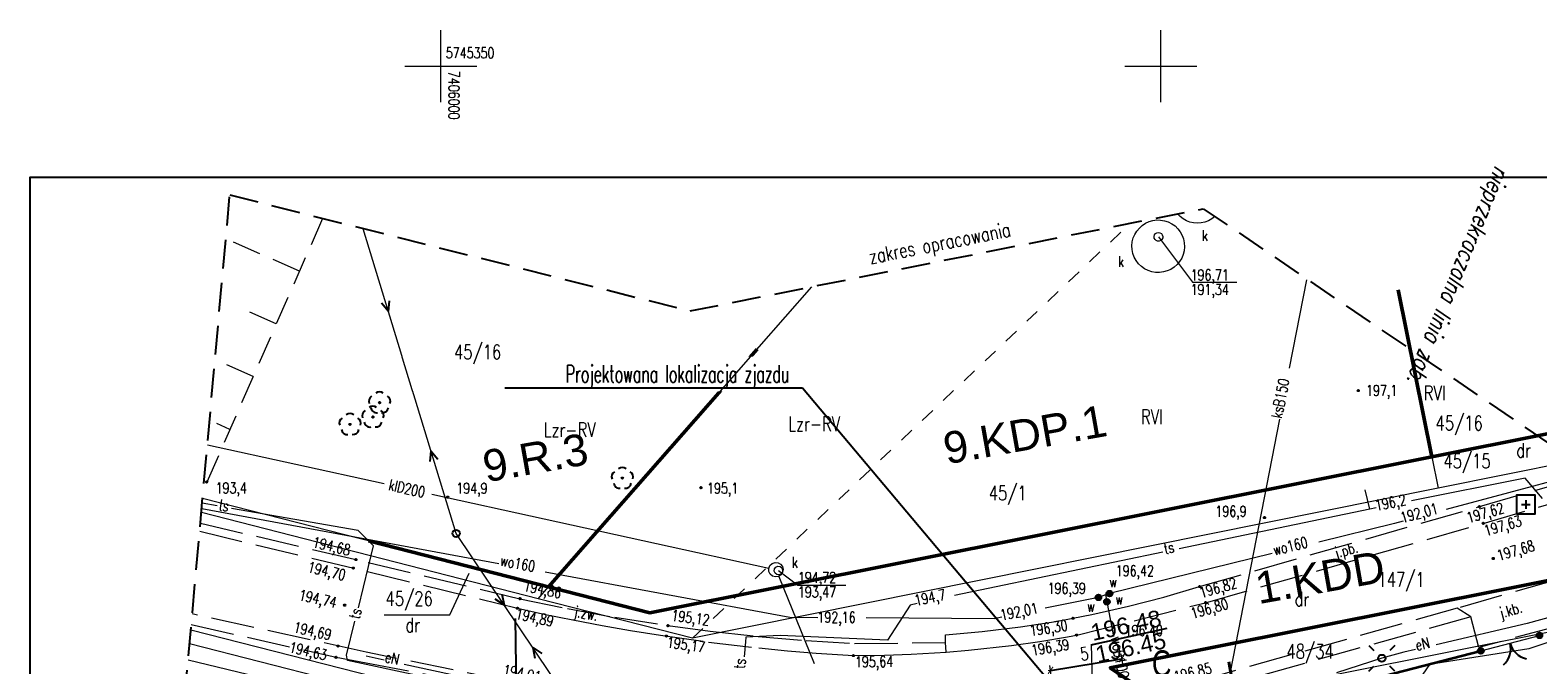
# Model space of a CAD drawing. Header units: centimetres. Extents: x 7405971 to 7406611, y 5745066 to 5745352.
# Tile 11 of 20: x 7405971 to 7406076, y 5745308 to 5745352. Entities that reach past the tile are written whole.
import ezdxf
from ezdxf import colors
from ezdxf.entities.mleader import LeaderData, LeaderLine
from ezdxf.enums import TextEntityAlignment as Align
from ezdxf.math import Vec2, Vec3

# ---------------------------------------------------------------- set-up
doc = ezdxf.new("R2010")
doc.units = ezdxf.units.CM
doc.header["$LTSCALE"] = 2
doc.header["$MEASUREMENT"] = 0
for name, pattern in [('0', [1.5, 1, -0.5]), ('1053', [2, 1.5, -0.5]), ('2', [2, 1.5, -0.5]), ('2217', [2, 1.5, -0.5]), ('2218', [1, 0.5, -0.5]), ('3901', [0]), ('5102', [0]), ('DOT2', [3.175, 0, -3.175])]:
    doc.linetypes.add(name, pattern=pattern)
for name, color, linetype in [('BRAMA', 42, 'Continuous'), ('DRZEWA_LISCIASTE', 202, 'Continuous'), ('DZIALKI', 98, 'Continuous'), ('DZIALKI-OPIS', 98, 'Continuous'), ('ENERGIA', 10, 'Continuous'), ('ENERGIA-OPIS', 10, 'Continuous'), ('GAZ', 50, 'Continuous'), ('JEZDNIA', 7, '1053'), ('JEZDNIA-OPIS', 7, '2'), ('KANALIZACJA', 36, 'Continuous'), ('KANALIZACJA-OPIS', 38, 'Continuous'), ('KONTURY-OPIS', 98, '2217'), ('LATARNIE', 1, 'Continuous'), ('MDCP_nowa', 7, 'Continuous'), ('MPZP', 70, 'Continuous'), ('OSNOWA', 7, 'Continuous'), ('PLOT', 48, '3901'), ('PROJ_RZEDNE', 7, 'Continuous'), ('RZEDNE', 7, 'Continuous'), ('SIATKA', 7, 'Continuous'), ('SIATKA-OPIS', 7, 'Continuous'), ('SKARPA', 201, 'Continuous'), ('SLUPY', 1, 'Continuous'), ('STUDNIA_PODZIEMNA', 28, 'Continuous'), ('STUDZIENKA', 98, 'Continuous'), ('TELEFON', 30, 'Continuous'), ('TELEFON-OPIS', 30, 'Continuous'), ('UZYTKI', 98, '2218'), ('UZYTKI-OPIS', 98, '2218'), ('WASY-ENERGIA', 1, 'Continuous'), ('WLAZ_OKRAGLY', 42, 'Continuous'), ('WODOC-OPIS', 5, 'Continuous'), ('WODOCIAG', 5, 'Continuous'), ('zakres', 7, '0'), ('ZASUWA', 5, 'Continuous')]:
    doc.layers.add(name, color=color, linetype=linetype)
for name, color, linetype, lineweight in [('OPISY', 70, 'Continuous', 18), ('PROJ_RZĘDNE', 7, 'Continuous', 25), ('ZJAZD', 10, 'Continuous', 9)]:
    doc.layers.add(name, color=color, linetype=linetype, lineweight=lineweight)
doc.styles.add('0.9 mm', font='arial.ttf', dxfattribs={"height": 1.45})
doc.styles.add('Arial-Bold', font='arial.ttf', dxfattribs={"width": 0.75})
doc.styles.add('RomanS', font='romans.shx', dxfattribs={"width": 0.75})
doc.styles.add('STYL1', font='SIMPLEX.SHX', dxfattribs={"width": 0.8})
doc.styles.add('STYL_ARIAL', font='simplex', dxfattribs={"width": 0.75, "oblique": 0.1})
doc.dimstyles.new('Mapa500', dxfattribs={"dimtxt": 0.9, "dimasz": 0.007, "dimexe": 0.3, "dimexo": 0, "dimgap": 0.3, "dimtad": 1, "dimrnd": 0.01, "dimzin": 9, "dimtxsty": 'RomanS', "dimblk": 'ZASIECZKA POMOCNICZA', "dimcen": 0.25, "dimclrd": 3, "dimclre": 256, "dimclrt": 256, "dimadec": 0, "dimazin": 2, "dimtp": 5, "dimtfac": 1, "dimtofl": 0, "dimtmove": 0, "dimatfit": 3, "dimfxl": 1, "dimtolj": 1, "dimtzin": 0, "dimlwe": 5, "dimarcsym": 0})

# ---------------------------------------------------------------- blocks, each defined once
blk = doc.blocks.new('*U15')
at = {"color": 250, "linetype": 'ByBlock', "style": 'RomanS', "oblique": 12, "width": 0.75}
blk.add_text('nieprzekraczalna linia zab.', height=1.2, dxfattribs=at).set_placement((-53.93, 18.39), align=Align.MIDDLE_CENTER)
blk = doc.blocks.new('ZASIECZKA POMOCNICZA')
for p, q in [((-22, 0), (22, 0)), ((0, 50), (0, -50))]:
    blk.add_line(p, q)
at = {"const_width": 10}
blk.add_lwpolyline([(-30, -30), (30, 30)], dxfattribs=at)
blk = doc.blocks.new('*D92')
at = {"layer": 'ZJAZD', "color": 3, "lineweight": -2}
blk.add_line((7406042.35, 5745308.04), (7406047.27, 5745308.85), dxfattribs=at)
at = {"layer": 'ZJAZD', "linetype": 'DOT2', "lineweight": 5}
for p, q in [((7406047.89, 5745305.12), (7406047.23, 5745309.15)), ((7406042.96, 5745304.31), (7406042.3, 5745308.34))]:
    blk.add_line(p, q, dxfattribs=at)
at = {"layer": 'ZJAZD', "color": 3, "lineweight": -2, "xscale": 0.006999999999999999, "yscale": 0.006999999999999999, "zscale": 0.006999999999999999}
for p, rotation in [((7406047.28, 5745308.85), 9.33175545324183), ((7406042.34, 5745308.04), 189.3317554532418)]:
    blk.add_blockref('ZASIECZKA POMOCNICZA', p, dxfattribs=dict(at, rotation=rotation))
at = {"layer": 'ZJAZD', "insert": (7406044.69, 5745309.19), "char_height": 0.9, "attachment_point": 5, "rotation": 9.3318, "style": 'RomanS', "bg_fill": 3, "box_fill_scale": 1.25, "bg_fill_color": 256, "bg_fill_true_color": 13158600, "bg_fill_transparency": 0}
blk.add_mtext('\\A1;5', dxfattribs=at)
blk = doc.blocks.new('OTOB')
at = {"color": 0}
for centre, start, end in [((-1.5, 0), 0, 63.2606), ((1.5, 0), 116.7394, 180)]:
    blk.add_arc(centre, 1.5, start, end, dxfattribs=at)
blk = doc.blocks.new('KOGR')
at = {"color": 0}
for radius in [0.2, 0.18, 0.16, 0.14, 0.12, 0.1, 0.08, 0.06, 0.04, 0.02]:
    blk.add_circle((0, 0), radius, dxfattribs=at)
blk = doc.blocks.new('OTZL')
at = {"color": 0}
blk.add_circle((0, 0), 0.05, dxfattribs=at)
for centre, radius, start, end in [((-0.35, 0.1), 0.4, 119.84816, 203.51949), ((0, 0.35), 0.4, 50.114, 129.886), ((0.35, 0.1), 0.4, 336.88451, 60.15184), ((-0.2, -0.3), 0.4, 187.477, 278.47884), ((0.2, -0.275), 0.425, 262.64593, 349.62892)]:
    blk.add_arc(centre, radius, start, end, dxfattribs=at)
blk = doc.blocks.new('SUPP')
at = {"color": 0}
blk.add_circle((0, 0), 0.25, dxfattribs=at)
blk = doc.blocks.new('SUEO')
at = {"color": 0}
for p, q in [((-0.9, 0.9), (-0.55, 0.55)), ((0.9, 0.9), (0.55, 0.55)), ((-0.9, -0.9), (-0.55, -0.55)), ((0.9, -0.9), (0.55, -0.55))]:
    blk.add_line(p, q, dxfattribs=at)
blk.add_circle((0, 0), 0.25, dxfattribs=at)
blk = doc.blocks.new('SUWW')
at = {"color": 0}
for radius in [0.2, 0.18, 0.16, 0.14, 0.12, 0.1, 0.08, 0.06, 0.04, 0.02]:
    blk.add_circle((0, 0), radius, dxfattribs=at)
blk = doc.blocks.new('OTRS')
at = {"color": 0}
blk.add_circle((0, 0), 0.05, dxfattribs=at)
blk = doc.blocks.new('OSSP')
at = {"color": 0}
for p, q in [((-0.3, 0), (0.3, 0)), ((0, 0.3), (0, -0.3))]:
    blk.add_line(p, q, dxfattribs=at)
blk.add_lwpolyline([(-0.65, -0.65), (0.65, -0.65), (0.65, 0.65), (-0.65, 0.65)], close=True, dxfattribs=at)
blk = doc.blocks.new('SURS')
at = {"color": 0}
blk.add_circle((0, 0), 0.05, dxfattribs=at)
blk = doc.blocks.new('A$7E8815FB1995')
at = {"layer": 'BRAMA', "color": 7, "lineweight": 18}
blk.add_line((-27.78, 9.39), (-23.71, 10.47), dxfattribs=at)
at = {"layer": 'DZIALKI', "color": 7, "lineweight": 18}
for p, q in [((-92.51, 13.84), (-74.23, 34.68)), ((-32.69, 30.34), (-31.19, 22.87)), ((-31.19, 22.87), (-23.84, 24.33)), ((-31.19, 22.87), (-30.75, 20.69)), ((-21.28, 22.6), (-30.75, 20.69)), ((-92.51, 13.84), (-116.54, 19.97)), ((-30.75, 20.69), (-82.53, 10.27)), ((-93.23, 13.02), (-116.62, 19.01)), ((-12.23, 16.45), (-53.51, 8.22)), ((-93.23, 13.02), (-92.51, 13.84)), ((-49.46, 5.46), (-8.17, 13.69)), ((-82.53, 10.27), (-93.23, 13.02)), ((-117.35, 10.85), (-87.9, 3.37)), ((-87.99, 2.37), (-117.44, 9.88))]:
    blk.add_line(p, q, dxfattribs=at)
at = {"layer": 'DZIALKI-OPIS', "color": 7, "lineweight": 18}
for p, q in [((-99.36, 11.91), (-98.02, 14.79)), ((-103.92, 11.91), (-99.36, 11.91))]:
    blk.add_line(p, q, dxfattribs=at)
at = {"layer": 'ENERGIA', "color": 1, "lineweight": 18}
for p, q in [((-14.15, 14.21), (-24.55, 11.29)), ((-12.34, 13.62), (-24.44, 9.54)), ((-24.55, 11.29), (-30.89, 9.82)), ((-32.31, 9.49), (-33.13, 9.3)), ((-24.44, 9.54), (-31.34, 8.44)), ((-103.92, 8.75), (-105.17, 9.02)), ((-96.43, 7.14), (-102.55, 8.46)), ((-34.65, 8.88), (-37.81, 7.86)), ((-33.13, 9.3), (-34.65, 8.88)), ((-31.34, 8.44), (-34.51, 3.91))]:
    blk.add_line(p, q, dxfattribs=at)
at = {"layer": 'GAZ', "color": 56, "lineweight": 18}
blk.add_line((-117.54, 8.78), (-103.97, 5.51), dxfattribs=at)
at = {"layer": 'JEZDNIA', "color": 7, "linetype": '2', "lineweight": 18}
for p, q in [((-27.88, 19.41), (-19.97, 21.7)), ((-27.61, 18.25), (-18.7, 20.84)), ((-47.31, 13.86), (-27.88, 19.41)), ((-116.69, 18.26), (-105.05, 15.54)), ((-46.89, 12.74), (-27.61, 18.25)), ((-116.74, 17.7), (-105.09, 14.9)), ((-105.09, 14.9), (-94.67, 12.36)), ((-105.05, 15.54), (-94.5, 13.02)), ((-49.78, 13.13), (-47.31, 13.86)), ((-22.49, 14.34), (-29.41, 12.36)), ((-94.5, 13.02), (-91.21, 12.34)), ((-55.74, 10.52), (-46.89, 12.74)), ((-52.24, 12.49), (-49.78, 13.13)), ((-105.17, 9.3), (-117.25, 11.96)), ((-94.67, 12.36), (-92.72, 11.93)), ((-92.72, 11.93), (-90.83, 11.55)), ((-91.21, 12.34), (-87.92, 11.73)), ((-90.83, 11.55), (-88.79, 11.16)), ((-87.92, 11.73), (-84.22, 11.15)), ((-57.3, 11.44), (-56.1, 11.66)), ((-56.1, 11.66), (-54.78, 11.92)), ((-54.78, 11.92), (-52.24, 12.49)), ((-29.41, 12.36), (-45.77, 7.76)), ((-28.47, 11.75), (-45.5, 6.99)), ((-28.47, 11.75), (-29.41, 12.36)), ((-27.91, 9.64), (-28.47, 11.75)), ((-117.32, 11.22), (-107.27, 8.95)), ((-88.79, 11.16), (-86.82, 10.82)), ((-86.82, 10.82), (-84.74, 10.48)), ((-84.74, 10.48), (-81.4, 10.01)), ((-84.22, 11.15), (-81.29, 10.76)), ((-81.29, 10.76), (-77.95, 10.4)), ((-64.96, 10.52), (-62.4, 10.74)), ((-64.95, 9.97), (-64.96, 10.52)), ((-62.4, 10.74), (-59.74, 11.06)), ((-59.74, 11.06), (-57.3, 11.44)), ((-56.47, 10.37), (-55.74, 10.52)), ((-22.5, 11.09), (-27.91, 9.64)), ((-81.4, 10.01), (-77.91, 9.6)), ((-77.95, 10.4), (-74.62, 10.11)), ((-77.91, 9.6), (-75.92, 9.41)), ((-74.62, 10.11), (-71.27, 9.9)), ((-71.27, 9.9), (-64.95, 9.97)), ((-64.9, 9.3), (-64.95, 9.97)), ((-64.9, 9.3), (-63.35, 9.44)), ((-63.35, 9.44), (-60.36, 9.77)), ((-60.36, 9.77), (-58.39, 10.05)), ((-58.39, 10.05), (-56.47, 10.37)), ((-107.27, 8.95), (-105.18, 8.57)), ((-105.18, 8.57), (-98.69, 7.32)), ((-95.23, 7.27), (-105.17, 9.3)), ((-75.92, 9.41), (-73.92, 9.24)), ((-73.92, 9.24), (-71.34, 9.07)), ((-71.34, 9.07), (-69.19, 9.09)), ((-69.19, 9.09), (-67.34, 9.16)), ((-67.34, 9.16), (-64.9, 9.3))]:
    blk.add_line(p, q, dxfattribs=at)
at = {"layer": 'KANALIZACJA', "color": 34, "lineweight": 18}
for p, q in [((-41.06, 29.03), (-39.86, 35.17)), ((-41.75, 25.49), (-45.65, 5.56)), ((-116.2, 23.7), (-103.94, 21.01)), ((-100.61, 20.28), (-77.21, 15.14)), ((-76.53, 14.57), (-74.07, 8.51))]:
    blk.add_line(p, q, dxfattribs=at)
at = {"layer": 'KANALIZACJA-OPIS', "color": 34, "lineweight": 18}
for p, q in [((-50.16, 38.15), (-47.79, 35.01)), ((-47.79, 35.01), (-44.71, 35.01)), ((-76.55, 14.97), (-75.21, 13.95)), ((-75.21, 13.95), (-71.86, 13.95))]:
    blk.add_line(p, q, dxfattribs=at)
at = {"layer": 'PLOT', "color": 7, "linetype": '3901', "lineweight": 35}
blk.add_line((-47.22, 4.39), (-27.78, 9.39), dxfattribs=at)
at = {"layer": 'SIATKA', "color": 7, "lineweight": 18}
for p, q in [((-100, 47.5), (-100, 52.5)), ((-50, 47.5), (-50, 52.5)), ((-102.5, 50), (-97.5, 50)), ((-52.5, 50), (-47.5, 50))]:
    blk.add_line(p, q, dxfattribs=at)
at = {"layer": 'SKARPA', "color": 7, "linetype": '0', "lineweight": 18}
for p, q in [((-108.2, 39.43), (-116.48, 20.59)), ((-109.81, 35.77), (-114.92, 38.01)), ((-111.42, 32.11), (-114.16, 33.31)), ((-113.03, 28.44), (-115.67, 29.61)), ((-114.64, 24.78), (-115.55, 25.18))]:
    blk.add_line(p, q, dxfattribs=at)
at = {"layer": 'STUDNIA_PODZIEMNA', "color": 34, "lineweight": 18}
for p, q in [((-51.67, 38.55), (-51.49, 38.76)), ((-51.49, 38.76), (-51.29, 38.94)), ((-51.29, 38.94), (-51.06, 39.09)), ((-51.06, 39.09), (-50.81, 39.21)), ((-50.81, 39.21), (-50.55, 39.28)), ((-50.55, 39.28), (-50.28, 39.32)), ((-50.28, 39.32), (-50.01, 39.31)), ((-50.01, 39.31), (-49.74, 39.26)), ((-49.74, 39.26), (-49.48, 39.18)), ((-49.48, 39.18), (-49.24, 39.05)), ((-49.24, 39.05), (-49.01, 38.9)), ((-49.01, 38.9), (-48.82, 38.71)), ((-48.66, 39.55), (-48.84, 39.74)), ((-48.45, 39.39), (-48.66, 39.55)), ((-48.22, 39.26), (-48.45, 39.39)), ((-47.98, 39.17), (-48.22, 39.26)), ((-47.72, 39.11), (-47.98, 39.17)), ((-47.46, 39.09), (-47.72, 39.11)), ((-47.19, 39.11), (-47.46, 39.09)), ((-46.94, 39.17), (-47.19, 39.11)), ((-46.69, 39.27), (-46.94, 39.17)), ((-46.46, 39.4), (-46.69, 39.27)), ((-46.25, 39.56), (-46.46, 39.4)), ((-52.01, 37.53), (-51.98, 37.8)), ((-51.98, 37.8), (-51.91, 38.07)), ((-51.91, 38.07), (-51.81, 38.32)), ((-51.81, 38.32), (-51.67, 38.55)), ((-48.82, 38.71), (-48.65, 38.49)), ((-48.65, 38.49), (-48.52, 38.25)), ((-48.52, 38.25), (-48.43, 38)), ((-48.43, 38), (-48.37, 37.73)), ((-48.37, 37.73), (-48.36, 37.46)), ((-51.99, 37.26), (-52.01, 37.53)), ((-51.94, 36.99), (-51.99, 37.26)), ((-51.84, 36.74), (-51.94, 36.99)), ((-51.71, 36.5), (-51.84, 36.74)), ((-48.55, 36.67), (-48.7, 36.43)), ((-48.45, 36.92), (-48.55, 36.67)), ((-48.38, 37.18), (-48.45, 36.92)), ((-48.36, 37.46), (-48.38, 37.18)), ((-51.55, 36.28), (-51.71, 36.5)), ((-51.35, 36.09), (-51.55, 36.28)), ((-51.13, 35.93), (-51.35, 36.09)), ((-50.88, 35.81), (-51.13, 35.93)), ((-50.63, 35.72), (-50.88, 35.81)), ((-50.36, 35.68), (-50.63, 35.72)), ((-50.08, 35.67), (-50.36, 35.68)), ((-49.81, 35.71), (-50.08, 35.67)), ((-49.55, 35.78), (-49.81, 35.71)), ((-49.3, 35.89), (-49.55, 35.78)), ((-49.07, 36.04), (-49.3, 35.89)), ((-48.87, 36.22), (-49.07, 36.04)), ((-48.7, 36.43), (-48.87, 36.22))]:
    blk.add_line(p, q, dxfattribs=at)
at = {"layer": 'STUDZIENKA', "color": 7, "lineweight": 18}
for p, q in [((-77.22, 15.12), (-77.14, 15.32)), ((-77.21, 14.91), (-77.22, 15.12)), ((-77.12, 14.73), (-77.21, 14.91)), ((-77.14, 15.32), (-76.99, 15.46)), ((-76.96, 14.59), (-77.12, 14.73)), ((-76.99, 15.46), (-76.79, 15.53)), ((-76.79, 15.53), (-76.58, 15.51)), ((-76.58, 15.51), (-76.4, 15.42)), ((-76.38, 14.67), (-76.55, 14.56)), ((-76.4, 15.42), (-76.27, 15.25)), ((-76.26, 14.85), (-76.38, 14.67)), ((-76.27, 15.25), (-76.22, 15.05)), ((-76.22, 15.05), (-76.26, 14.85)), ((-76.76, 14.54), (-76.96, 14.59)), ((-76.55, 14.56), (-76.76, 14.54))]:
    blk.add_line(p, q, dxfattribs=at)
at = {"layer": 'TELEFON', "color": 30, "lineweight": 18}
for p, q in [((-24.69, 21.4), (-32.6, 19.82)), ((-23.5, 19.97), (-24.69, 21.4)), ((-35.48, 19.24), (-35.8, 20.57)), ((-115.53, 19.47), (-116.57, 19.65)), ((-105.74, 17.76), (-114.52, 19.29)), ((-35.48, 19.24), (-48.73, 16.48)), ((-35.05, 19.33), (-35.48, 19.24)), ((-104.66, 16.7), (-105.74, 17.76)), ((-105.72, 12.39), (-104.66, 16.7)), ((-49.87, 16.24), (-64.33, 13.23)), ((-67.4, 12.58), (-68.97, 10.14)), ((-66.91, 12.69), (-67.4, 12.58)), ((-106.55, 9.1), (-105.96, 11.45)), ((-76.43, 10.47), (-78.81, 10.35)), ((-68.97, 10.14), (-76.43, 10.47)), ((-78.83, 10.02), (-78.93, 8.98)), ((-78.81, 10.35), (-78.83, 10.02)), ((-106.47, 8.73), (-106.55, 9.1)), ((-105.18, 8.46), (-106.47, 8.73)), ((-100.23, 7.39), (-105.18, 8.46))]:
    blk.add_line(p, q, dxfattribs=at)
at = {"layer": 'UZYTKI', "color": 86, "linetype": '2218', "lineweight": 18}
blk.add_line((-82.53, 10.27), (-52.12, 39.09), dxfattribs=at)
at = {"layer": 'WASY-ENERGIA', "color": 1, "linetype": '5102', "lineweight": 0}
for p, q in [((-98.93, 17.55), (-105.38, 38.7)), ((-90.26, 4.66), (-98.93, 17.55))]:
    blk.add_line(p, q, dxfattribs=at)
at = {"layer": 'WASY-ENERGIA', "color": 1}
for p, q in [((-103.63, 32.96), (-104.11, 33.54)), ((-103.63, 32.96), (-103.56, 33.71)), ((-100.68, 23.29), (-100.75, 22.54)), ((-100.68, 23.29), (-100.2, 22.71)), ((-95.58, 12.57), (-96.21, 12.99)), ((-95.58, 12.57), (-95.73, 13.31)), ((-93.61, 9.64), (-93.46, 8.9)), ((-93.61, 9.64), (-92.98, 9.22))]:
    blk.add_line(p, q, dxfattribs=at)
at = {"layer": 'WLAZ_OKRAGLY', "color": 7, "lineweight": 18}
for p, q in [((-50.46, 38.17), (-50.43, 38.28)), ((-50.45, 38.06), (-50.46, 38.17)), ((-50.4, 37.96), (-50.45, 38.06)), ((-50.43, 38.28), (-50.37, 38.37)), ((-50.32, 37.89), (-50.4, 37.96)), ((-50.37, 38.37), (-50.28, 38.43)), ((-50.22, 37.85), (-50.32, 37.89)), ((-50.28, 38.43), (-50.17, 38.45)), ((-50.11, 37.85), (-50.22, 37.85)), ((-50.17, 38.45), (-50.06, 38.43)), ((-50, 37.9), (-50.11, 37.85)), ((-50.06, 38.43), (-49.96, 38.37)), ((-49.92, 37.97), (-50, 37.9)), ((-49.96, 38.37), (-49.9, 38.29)), ((-49.87, 38.07), (-49.92, 37.97)), ((-49.9, 38.29), (-49.87, 38.18)), ((-49.87, 38.18), (-49.87, 38.07)), ((-76.85, 14.93), (-76.83, 15.09)), ((-76.79, 14.79), (-76.85, 14.93)), ((-76.83, 15.09), (-76.74, 15.21)), ((-76.67, 14.7), (-76.79, 14.79)), ((-76.74, 15.21), (-76.59, 15.27)), ((-76.51, 14.68), (-76.67, 14.7)), ((-76.59, 15.27), (-76.44, 15.25)), ((-76.37, 14.74), (-76.51, 14.68)), ((-76.44, 15.25), (-76.32, 15.16)), ((-76.28, 14.86), (-76.37, 14.74)), ((-76.32, 15.16), (-76.26, 15.02)), ((-76.26, 15.02), (-76.28, 14.86))]:
    blk.add_line(p, q, dxfattribs=at)
at = {"layer": 'WODOCIAG', "color": 5, "lineweight": 18}
for p, q in [((-20.23, 21.88), (-30.18, 19.21)), ((-95.97, 15.45), (-116.6, 19.27)), ((-33.77, 18.25), (-39.03, 16.95)), ((-33.17, 18.41), (-33.77, 18.25)), ((-42.27, 16.15), (-53.56, 13.37)), ((-75.76, 11.71), (-92.75, 14.85)), ((-54.33, 13.11), (-58.02, 12.35)), ((-53.83, 13.28), (-54.33, 13.11)), ((-53.56, 13.37), (-53.83, 13.28)), ((-53.83, 13.28), (-53.29, 10.4)), ((-73.82, 11.7), (-75.76, 11.71)), ((-61.56, 11.63), (-70.45, 11.68)), ((-61.03, 11.74), (-61.56, 11.63))]:
    blk.add_line(p, q, dxfattribs=at)
at = {"layer": 'zakres', "color": 7, "linetype": '0', "lineweight": 25}
for p, q in [((-118.05, 3.08), (-114.65, 41.06)), ((-114.65, 41.06), (-82.69, 33)), ((-82.69, 33), (-47.05, 40.1)), ((-47.05, 40.1), (54.92, -29.17))]:
    blk.add_line(p, q, dxfattribs=at)
at = {"layer": 'BRAMA', "color": 7}
for p in [(-23.71, 10.47), (-27.78, 9.39)]:
    blk.add_blockref('KOGR', p, dxfattribs=at)
at = {"layer": 'BRAMA', "color": 7, "rotation": 194.84576}
blk.add_blockref('OTOB', (-25.75, 9.93), dxfattribs=at)
at = {"layer": 'DRZEWA_LISCIASTE', "color": 3}
for p in [(-104.25, 26.63), (-104.71, 25.64), (-106.3, 25.12), (-87.39, 21.39)]:
    blk.add_blockref('OTZL', p, dxfattribs=at)
at = {"layer": 'LATARNIE', "color": 7}
blk.add_blockref('SUEO', (-34.65, 8.88), dxfattribs=at)
at = {"layer": 'OSNOWA', "color": 7}
blk.add_blockref('OSSP', (-24.65, 19.57), dxfattribs=at)
at = {"layer": 'RZEDNE', "color": 7}
for name, p in [('OTRS', (-36.29, 27.47)), ('SURS', (-116.25, 21.12)), ('OTRS', (-99.51, 20.07)), ('OTRS', (-81.93, 20.73)), ('OTRS', (-27.88, 19.41)), ('OTRS', (-42.8, 18.65)), ('OTRS', (-27.61, 18.25)), ('SURS', (-105.89, 15.74)), ('OTRS', (-26.92, 15.81)), ('SURS', (-106.08, 15.14)), ('OTRS', (-47.31, 13.86)), ('SURS', (-106.67, 12.57)), ('OTRS', (-94.5, 13.02)), ('OTRS', (-46.89, 12.74)), ('OTRS', (-94.67, 12.36)), ('OTRS', (-56.1, 11.66)), ('OTRS', (-84.33, 10.42)), ('OTRS', (-84.22, 11.15)), ('OTRS', (-55.85, 10.49)), ('SURS', (-107.13, 9.73)), ('SURS', (-107.27, 8.95)), ('OTRS', (-71.34, 9.07))]:
    blk.add_blockref(name, p, dxfattribs=at)
at = {"layer": 'SLUPY', "color": 7}
blk.add_blockref('SUPP', (-98.93, 17.55), dxfattribs=at)
at = {"layer": 'ZASUWA', "color": 5}
for p in [(-54.33, 13.11), (-53.74, 12.81), (-53.56, 13.37)]:
    blk.add_blockref('SUWW', p, dxfattribs=at)
at = {"layer": 'DZIALKI-OPIS', "color": 7, "style": 'STYL_ARIAL', "width": 0.75}
for s, p in [('45/16', (-99.08, 30.65)), ('45/16', (-30.92, 25.71)), ('45/15', (-30.37, 23.08)), ('45/1', (-61.95, 20.86)), ('147/1', (-34.95, 14.85)), ('45/26', (-103.83, 13.53)), ('48/34', (-41.27, 9.86))]:
    blk.add_text(s, height=1, dxfattribs=at).set_placement(p, align=Align.TOP_LEFT)
at = {"layer": 'ENERGIA-OPIS', "color": 1, "style": 'STYL_ARIAL', "width": 0.75}
for rotation, p in [(13.0685, (-32.39, 10.13)), (347.8586, (-103.77, 9.36))]:
    blk.add_text('eN', height=0.75, rotation=rotation, dxfattribs=at).set_placement(p, align=Align.TOP_LEFT)
at = {"layer": 'JEZDNIA-OPIS', "color": 7, "style": 'STYL_ARIAL', "width": 0.75}
for s, rotation, p in [('j.pb.', 15.9493, (-38.02, 16.54)), ('j.kb.', 15.9673, (-26.57, 12.37)), ('j.zw.', 349.2451, (-90.65, 12.52))]:
    blk.add_text(s, height=0.75, rotation=rotation, dxfattribs=at).set_placement(p, align=Align.TOP_LEFT)
at = {"layer": 'KANALIZACJA-OPIS', "color": 34, "style": 'STYL_ARIAL', "width": 0.75}
for p in [(-46.94, 38.24), (-52.76, 36.43), (-75.41, 15.54)]:
    blk.add_text('k', height=0.75, dxfattribs=at).set_placement(p, align=Align.MIDDLE_CENTER)
for s, p in [('196,71', (-47.93, 35.12)), ('191,34', (-47.93, 34.11)), ('194,72', (-75.2, 14.12)), ('193,47', (-75.2, 13.11))]:
    blk.add_text(s, height=0.75, dxfattribs=at).set_placement(p)
blk.add_text('ksB150', height=0.75, rotation=78.9299, dxfattribs=at).set_placement((-42.34, 25.64), align=Align.TOP_LEFT)
blk.add_text('klD200', height=0.75, rotation=347.6134, dxfattribs=at).set_placement((-102.35, 20.67), align=Align.MIDDLE_CENTER)
at = {"layer": 'KONTURY-OPIS', "color": 3, "style": 'STYL_ARIAL', "width": 0.75}
for p in [(-31.74, 27.8), (-51.38, 26.15)]:
    blk.add_text('RVI', height=1, dxfattribs=at).set_placement(p, align=Align.TOP_LEFT)
at = {"layer": 'RZEDNE', "color": 7, "style": 'STYL_ARIAL', "width": 0.75}
for s, p in [('197,1', (-35.75, 26.88)), ('194,9', (-98.92, 20.09)), ('195,1', (-81.51, 20.09)), ('196,9', (-46.21, 18.49))]:
    blk.add_text(s, height=0.75, dxfattribs=at).set_placement(p, align=Align.BOTTOM_LEFT)
blk.add_text('193,4', height=0.75, dxfattribs=at).set_placement((-114.55, 20.71), align=Align.MIDDLE_CENTER)
for s, rotation, p in [('197,62', 16.1409, (-28.58, 18.04)), ('197,63', 16.2281, (-27.36, 17.14)), ('197,68', 15.9673, (-26.47, 15.43)), ('194,86', 348.2676, (-94.35, 13.35)), ('196,82', 15.9415, (-47.14, 12.84)), ('196,80', 15.9493, (-47.73, 11.4)), ('194,89', 347.6631, (-94.9, 11.41)), ('195,12', 352.4807, (-84.05, 11.28)), ('196,30', 8.8056, (-59.01, 10.19)), ('195,17', 351.9738, (-84.37, 9.42)), ('196,39', 9.5017, (-58.89, 8.83)), ('194,91', 348.4482, (-95.77, 7.51)), ('195,64', 0.5936, (-71.23, 8.03)), ('196,85', 13.8331, (-48.93, 7.01))]:
    blk.add_text(s, height=0.75, rotation=rotation, dxfattribs=at).set_placement(p, align=Align.BOTTOM_LEFT)
for s, rotation, p in [('194,68', 346.8866, (-107.58, 16.67)), ('194,70', 346.5022, (-107.92, 14.94)), ('194,74', 347.5592, (-108.54, 13.02)), ('194,69', 347.5592, (-108.9, 10.78)), ('194,63', 347.2526, (-109.21, 9.38))]:
    blk.add_text(s, height=0.75, rotation=rotation, dxfattribs=at).set_placement(p, align=Align.MIDDLE_CENTER)
at = {"layer": 'SIATKA-OPIS', "color": 7, "style": 'STYL_ARIAL', "width": 0.75}
blk.add_text('5745350', height=0.75, dxfattribs=at).set_placement((-99.65, 50.32), align=Align.BOTTOM_LEFT)
blk.add_text('7406000', height=0.75, rotation=270, dxfattribs=at).set_placement((-99.68, 49.67), align=Align.BOTTOM_LEFT)
at = {"layer": 'TELEFON-OPIS', "color": 30, "style": 'STYL_ARIAL', "width": 0.75}
for s, rotation, p in [('196,2', 11.3191, (-35.19, 19.85)), ('ts', 11.7776, (-49.86, 16.85)), ('194,7', 11.7776, (-67.17, 13.25)), ('ts', 84.5619, (-79.64, 8.2))]:
    blk.add_text(s, height=0.75, rotation=rotation, dxfattribs=at).set_placement(p, align=Align.TOP_LEFT)
for rotation, p in [(350.0829, (-115.06, 19.49)), (75.8491, (-105.93, 11.99))]:
    blk.add_text('ts', height=0.75, rotation=rotation, dxfattribs=at).set_placement(p, align=Align.MIDDLE_CENTER)
at = {"layer": 'UZYTKI-OPIS', "color": 86, "style": 'STYL_ARIAL', "width": 0.75}
for s, p in [('Lzr-RV', (-92.85, 25.25)), ('Lzr-RV', (-75.87, 25.66)), ('dr', (-25.32, 23.82)), ('dr', (-40.71, 13.49)), ('dr', (-102.46, 11.69))]:
    blk.add_text(s, height=1, dxfattribs=at).set_placement(p, align=Align.TOP_LEFT)
at = {"layer": 'WODOC-OPIS', "color": 5, "style": 'STYL_ARIAL', "width": 0.75}
for s, rotation, p in [('192,01', 15.0103, (-33.44, 18.99)), ('wo160', 13.8556, (-42.28, 16.75)), ('wo160', 349.5139, (-95.78, 16.06)), ('192,01', 11.5526, (-61.22, 12.23)), ('192,16', 359.6917, (-73.84, 12.11)), ('woD100', 280.6183, (-52.73, 10.47))]:
    blk.add_text(s, height=0.75, rotation=rotation, dxfattribs=at).set_placement(p, align=Align.TOP_LEFT)
for s, p in [('196,42', (-53.13, 15.33)), ('196,39', (-57.86, 14.11)), ('w', (-53.58, 14.56)), ('w', (-55.12, 12.86)), ('w', (-53.16, 13.36)), ('196,40', (-52.51, 11.19))]:
    blk.add_text(s, height=0.75, dxfattribs=at).set_placement(p, align=Align.TOP_LEFT)
at = {"layer": 'zakres', "color": 7, "style": 'STYL_ARIAL', "width": 0.75}
blk.add_text('zakres opracowania', height=1, rotation=11.2731, dxfattribs=at).set_placement((-70.11, 35.95), align=Align.BOTTOM_LEFT)

msp = doc.modelspace()

# ---------------------------------------------------------------- linework, layer by layer
msp.add_lwpolyline([(7406005.15698, 5745311.65318), (7406005.39311, 5745295.01723)])
at = {"layer": 'MPZP', "lineweight": 50}
for points in [[(7406068.81, 5745322.87), (7406066.48671, 5745334.46335)], [(7405994.9836, 5745317.0308), (7406014.51774, 5745312.04699), (7406122.0889, 5745333.491)], [(7406007.49, 5745313.84), (7406021.9623, 5745330.3419)], [(7406050.42601, 5745305.53768), (7406046.49, 5745308.22), (7406101.997, 5745319.2845), (7406121.1687, 5745323.1061)]]:
    msp.add_lwpolyline(points, dxfattribs=at)
at = {"layer": 'PROJ_RZĘDNE', "color": 140, "lineweight": 40, "elevation": 61.24}
msp.add_lwpolyline([(7406053.49688, 5745306.53153), (7406055.04703, 5745306.79995), (7406054.72258, 5745308.64473)], dxfattribs=at)

# ---------------------------------------------------------------- block references
at = {"layer": 'MPZP', "color": 80, "rotation": 247.6224213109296}
msp.add_blockref('*U15', (7406033.16208, 5745292.5556), dxfattribs=at)

# ---------------------------------------------------------------- texts
at = {"layer": 'MPZP', "style": 'Arial-Bold'}
for s, p in [('9.KDP.1', (7406040.56592, 5745324.42507)), ('9.R.3', (7406006.56766, 5745322.81937)), ('1.KDD', (7406061.0484, 5745314.51068))]:
    msp.add_text(s, height=2.2, rotation=10.0465543, dxfattribs=at).set_placement(p, align=Align.MIDDLE_CENTER)
at = {"layer": 'OPISY', "style": 'Arial-Bold', "width": 0.75}
msp.add_text('C', height=1.8, dxfattribs=at).set_placement((7406050.06057, 5745308.53247), align=Align.MIDDLE_CENTER)

# ---------------------------------------------------------------- next in the draw order: leaders
at = {"layer": 'ZJAZD'}
ml = msp.add_multileader_mtext('Standard', dxfattribs=at)
ml.set_content('{\\W0.6;Projektowana lokalizacja zjazdu}', color=256, style='STYL1')
ml.set_leader_properties()
ml.build(insert=Vec2(0, 0))
ml.multileader.update_dxf_attribs({"has_text_frame": 1, "text_left_attachment_type": 6, "text_right_attachment_type": 6, "dogleg_length": 0.1, "arrow_head_size": 1})
ctx = ml.context
ctx.base_point, ctx.char_height, ctx.arrow_head_size, ctx.landing_gap_size, ctx.plane_origin = Vec3(7406006.1068, 5745327.63441), 1.2, 1, 0.8, Vec3(7456659.68333, 5700634.87428)
ctx.left_attachment, ctx.right_attachment, ctx.text_align_type = 6, 6, 2
notes = []
notes.append((ctx, [(0, (1, 1, 0), (7406025.1084, 5745327.63441), (-1, 0), 0.1, [(0, [(7406043.94765, 5745305.2827)], 0, [])])]))
ctx.mtext.insert, ctx.mtext.width, ctx.mtext.alignment, ctx.mtext.line_spacing_factor, ctx.mtext.flow_direction = Vec3(7406024.2084, 5745329.23041), 30.0305223, 3, 0.8, 5
ctx.mtext.has_bg_fill, ctx.mtext.bg_color, ctx.mtext.bg_scale_factor, ctx.mtext.bg_transparency, ctx.mtext.use_window_bg_color = 1, -1027028792, 1.5, 0, 1
for ctx, leaders in notes:
    for number, flags, end, landing, length, lines in leaders:
        leader = LeaderData()
        leader.index, (leader.has_last_leader_line, leader.has_dogleg_vector, leader.attachment_direction) = number, flags
        leader.last_leader_point, leader.dogleg_vector, leader.dogleg_length = Vec3(end), Vec3(landing), length
        for number, points, colour, breaks in lines:
            line = LeaderLine()
            line.index, line.vertices, line.color, line.breaks = number, Vec3.list(points), colors.encode_raw_color(colour), breaks
            leader.lines.append(line)
        ctx.leaders.append(leader)

# ---------------------------------------------------------------- next in the draw order: dimensions: what is measured, and where the dimension line sits
dim = msp.add_linear_dim(base=(7406047.27745, 5745308.85427), p1=(7406042.95825, 5745304.30576), p2=(7406047.89167, 5745305.11644), angle=9.3317555, dimstyle='Mapa500', override={"dimlfac": 1, "dimtfill": 1, "dimtfillclr": 3}, dxfattribs=at)
dim.commit()
dim.dimension.update_dxf_attribs({"geometry": '*D92', "text_midpoint": (7406044.80904, 5745308.44864), "dimtype": 161})

# ---------------------------------------------------------------- next in the draw order: linework, layer by layer
at = {"layer": 'PROJ_RZEDNE', "lineweight": 18}
msp.add_line((7406045.16181, 5745309.82168, 41.9389), (7406045.28016, 5745305.55622), dxfattribs=at)
at = {"layer": 'PROJ_RZEDNE', "color": 7}
msp.add_lwpolyline([(7406223.41834, 5745067.92794), (7405971.4887, 5745067.92794), (7405971.4887, 5745342.2983), (7406223.41834, 5745342.2983)], close=True, dxfattribs=at)
at = {"layer": 'PROJ_RZĘDNE', "color": 7, "linetype": 'Continuous'}
msp.add_line((7406045.16181, 5745309.82168, 41.9389), (7406050.43586, 5745310.96773, 41.9389), dxfattribs=at)

# ---------------------------------------------------------------- next in the draw order: block references
at = {"layer": 'MDCP_nowa'}
msp.add_blockref('A$7E8815FB1995', (7406100, 5745300), dxfattribs=at)

# ---------------------------------------------------------------- next in the draw order: texts
at = {"layer": 'PROJ_RZĘDNE', "color": 7, "style": '0.9 mm'}
for s, p in [('196.48', (7406045.28201, 5745310.08041, 41.9389)), ('196.45', (7406045.60983, 5745308.55199, 41.9389))]:
    msp.add_text(s, height=1.16, rotation=1092.2568767, dxfattribs=at).set_placement(p)

doc.saveas('drawing.dxf')
